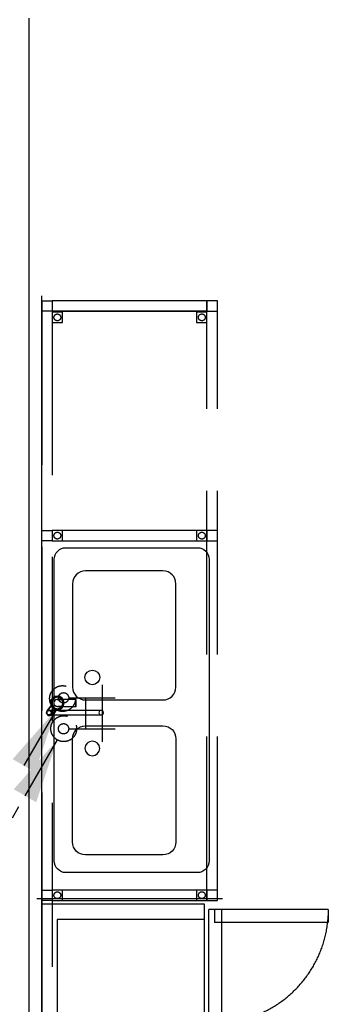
# Model space of a CAD drawing. Header units: millimetres. Extents: x -110 to 230337154, y -20 to 1103899040.
# Tile 26 of 58: x 115173451 to 115174645, y 551929401 to 551933217. Entities that reach past the tile are written whole.
import ezdxf
from ezdxf.enums import TextEntityAlignment as Align

# ---------------------------------------------------------------- set-up
doc = ezdxf.new("R2010")
doc.units = ezdxf.units.MM
doc.header["$LTSCALE"] = 50
for name, pattern in [('2322109', [10, 5, -2, 1, -2]), ('2322109_a', [10, 5, -2, 1, -2]), ('2322110', [10, 5, -1, 1, -1, 1, -1]), ('2322110_a', [10, 5, -1, 1, -1, 1, -1]), ('DASHED', [19.05, 12.7, -6.35])]:
    doc.linetypes.add(name, pattern=pattern)
doc.layers.get('0').update_dxf_attribs({"lineweight": 5})
for name, color, linetype in [('2D APPARATUUR', 7, 'Continuous'), ('2D APPARATUUR ONDERBOUW', 40, 'DASHED'), ('ONDERLEGGER BOUWKUNDIG', 7, 'Continuous'), ('WL531---', 5, '2322109'), ('WL532---', 1, '2322110')]:
    doc.layers.add(name, color=color, linetype=linetype)
doc.styles.add('DVD_VBC_Arial', font='arial.ttf')
doc.styles.add('STABICAD-018', font='ISOCP.SHX', dxfattribs={"height": 90})
doc.styles.get("Standard").update_dxf_attribs({"font": 'arial.ttf'})

# ---------------------------------------------------------------- blocks, each defined once
blk = doc.blocks.new('FOSTER KWB EP 1-3')
at = {"layer": '2D APPARATUUR ONDERBOUW', "ltscale": 40}
for p, q in [((1816, 0), (0, 0)), ((0, 0), (0, -630)), ((296, 0), (296, -630)), ((1816, -630), (1816, 0)), ((1756, -60), (326, -60)), ((326, -60), (326, -556)), ((493, -60), (326, -556)), ((326, -60), (493, -556)), ((493, -556), (493, -60)), ((854, -110), (854, -60)), ((944, -110), (944, -60)), ((1305, -110), (1305, -60)), ((1395, -110), (1395, -60)), ((1756, -630), (1756, -60)), ((944, -110), (854, -110)), ((1395, -110), (1305, -110)), ((326, -556), (493, -556)), ((493, -556), (493, -630)), ((854, -556), (944, -556)), ((854, -630), (854, -556)), ((944, -630), (944, -556)), ((1305, -556), (1395, -556)), ((1305, -630), (1305, -556)), ((1395, -630), (1395, -556)), ((0, -630), (1816, -630)), ((0, -630), (0, -697)), ((423.5, -630), (423.5, -697)), ((893.5, -647), (453.5, -647)), ((453.5, -697), (453.5, -647)), ((893.5, -697), (893.5, -647)), ((1344.5, -647), (904.5, -647)), ((904.5, -697), (904.5, -647)), ((1344.5, -697), (1344.5, -647)), ((1355.5, -647), (1795.5, -647)), ((1355.5, -697), (1355.5, -647)), ((1795.5, -697), (1795.5, -647)), ((453.5, -1109), (453.5, -669)), ((453.5, -669), (503.5, -669)), ((503.5, -1109), (503.5, -669)), ((904.5, -1109), (904.5, -669)), ((904.5, -669), (954.5, -669)), ((954.5, -1109), (954.5, -669)), ((1745.5, -1109), (1745.5, -669)), ((1795.5, -669), (1745.5, -669)), ((1795.5, -1109), (1795.5, -669)), ((0, -697), (423.5, -697)), ((893.5, -697), (453.5, -697)), ((1344.5, -697), (904.5, -697)), ((1355.5, -697), (1795.5, -697)), ((453.5, -1109), (503.5, -1109)), ((904.5, -1109), (954.5, -1109)), ((1795.5, -1109), (1745.5, -1109))]:
    blk.add_line(p, q, dxfattribs=at)
for centre, start, end in [((453.5, -669.7), 273.2564, 359.7019), ((904.5, -669.7), 273.2564, 359.7019), ((1795.5, -669.7), 180.2981, 266.7436)]:
    blk.add_arc(centre, 440, start, end, dxfattribs=at)
blk.add_text('EP 1-3 ', height=108.72, dxfattribs=at).set_placement((861.4, -356.2), (1367.9, -356.2), align=Align.ALIGNED)
blk = doc.blocks.new('SPB 54')
at = {"layer": '2D APPARATUUR'}
for p, q in [((200, 400), (-200, 400)), ((200, 400), (-200, 400)), ((-250, 350), (-250, 50)), ((250, 50), (250, 350)), ((250, 50), (250, 350)), ((-200, 0), (200, 0)), ((-200, 0), (200, 0))]:
    blk.add_line(p, q, dxfattribs=at)
blk.add_circle((-162.6, 323.4), 28.4, dxfattribs=at)
for centre, start, end in [((-200, 350), 90, 180), ((200, 350), 0, 90), ((200, 350), 0, 90), ((-200, 50), 180, 270), ((200, 50), 270, 0), ((200, 50), 270, 0)]:
    blk.add_arc(centre, 50, start, end, dxfattribs=at)
blk = doc.blocks.new('Kraan Grohe Eurosmart 2D')
at = {"layer": '2D APPARATUUR'}
for p, q in [((-11, 23.6), (-29.9, 39.4)), ((-29.9, 39.4), (-11, 23.6)), ((-46.5, 32.1), (-46.5, 32.3)), ((-44.6, 21.8), (-25.4, 5.6)), ((-25.4, 5.6), (-44.6, 21.8)), ((-28.5, 32.3), (-28.5, 32.1)), ((-25.4, 5.6), (-25.4, 5.6)), ((-11, 23.6), (-11, 23.6)), ((13.3, -71.4), (13.3, 0)), ((-13.1, -2.2), (-13.1, -71.4)), ((-13.1, -17.2), (-13.1, -72.8)), ((13.3, -72.8), (13.3, -17.1)), ((-13.1, -72.8), (-13.1, -71.4)), ((-13.1, -71.4), (13.3, -71.4)), ((-13.1, -72.8), (13.3, -72.8)), ((-13.1, -73.1), (13.3, -73.1)), ((13.3, -71.4), (13.3, -72.8))]:
    blk.add_line(p, q, dxfattribs=at)
at = {"layer": '2D APPARATUUR', "flags": 128}
for points in [[(-46.5, 32.3), (-45.3, 36.7), (-42.1, 40), (-37.7, 41.3), (-33.3, 40.3), (-29.9, 37.2), (-28.5, 32.8), (-28.5, 32.3)], [(-28.5, 32.3), (-29.7, 27.9), (-32.9, 24.6), (-37.3, 23.3), (-41.7, 24.4), (-45.1, 27.5), (-46.5, 31.8), (-46.5, 32.3)], [(-46.5, 32.3), (-46.5, 31.1), (-46.5, 27.6), (-46.5, 21.8), (-46.5, 13.9), (-46.5, 4), (-46.5, -7.6), (-46.5, -20.6), (-46.5, -34.8), (-46.5, -49.7), (-46.5, -65.1), (-46.5, -80.6), (-46.5, -95.9), (-46.5, -110.4), (-46.5, -124), (-46.5, -136.3), (-46.5, -147.1), (-46.5, -155.9), (-46.5, -162.8), (-46.5, -167.4), (-46.5, -169.7), (-46.5, -169.9)], [(-28.5, -169.9), (-28.5, -168.4), (-28.5, -164.5), (-28.5, -158.4), (-28.5, -150.1), (-28.5, -140), (-28.5, -128.2), (-28.5, -114.9), (-28.5, -100.6), (-28.5, -85.6), (-28.5, -70.2), (-28.5, -54.7), (-28.5, -39.5), (-28.5, -25.1), (-28.5, -11.7), (-28.5, 0.4), (-28.5, 10.9), (-28.5, 19.5), (-28.5, 26), (-28.5, 30.2), (-28.5, 32.2), (-28.5, 32.3)], [(0, -24.5), (-7.5, -23.3), (-14.3, -19.9), (-19.7, -14.5), (-23.2, -7.8), (-24.5, -0.3), (-23.4, 7.2), (-20.1, 14.1), (-14.8, 19.5), (-8.1, 23.1), (-0.6, 24.5), (0, 24.5)], [(0, 22.1), (-7.1, 20.9), (-13.5, 17.5), (-18.4, 12.2), (-21.4, 5.6), (-22.1, -1.5), (-20.4, -8.6), (-16.5, -14.7), (-10.9, -19.2), (-4.1, -21.7), (0, -22.1)], [(0, 24.5), (7.5, 23.3), (14.3, 19.9), (19.7, 14.5), (23.2, 7.8), (24.5, 0.3), (23.4, -7.2), (20.1, -14.1), (14.8, -19.5), (8.1, -23.1), (0.6, -24.5), (0, -24.5)], [(0, -22.1), (7.1, -20.9), (13.5, -17.5), (18.4, -12.2), (21.4, -5.6), (22.1, 1.5), (20.4, 8.6), (16.5, 14.7), (10.9, 19.2), (4.1, 21.7), (0, 22.1)]]:
    blk.add_lwpolyline(points, dxfattribs=at)
at = {"layer": '2D APPARATUUR'}
for centre, radius, start, end in [((-37.2, 30.6), 11.5, 50, 230), ((-37.2, 30.6), 11.5, 50, 230), ((-37.5, 32.1), 9, 0, 180), ((-37.5, 32.1), 9, 180, 0), ((0, 0), 26.6, 90, 270), ((0, 0), 26, 90, 270), ((0, 0), 26, 90, 270), ((0, 0), 26, 90, 270), ((0, 0), 26, 167.5202, 270), ((0, 0), 26, 115.0495, 167.5202), ((0, 0), 22.6, 90, 270), ((0, 0), 22.1, 90, 270), ((0, 0), 13.3, 90, 189.5686), ((0, 0), 26, 90, 115.0495), ((0, 0), 26.6, 270, 90), ((0, 0), 26, 270, 90), ((0, 0), 26, 270, 90), ((0, 0), 26, 270, 90), ((0, 0), 26, 270, 90), ((0, 0), 22.6, 270, 90), ((0, 0), 22.1, 270, 90), ((0, 0), 13.3, 0, 90), ((0, 0), 21.6, 232.743, 270), ((0, 0), 21.6, 270, 307.8744)]:
    blk.add_arc(centre, radius, start, end, dxfattribs=at)
for start_param, end_param in [(3.141593, 6.283185), (0, 3.141593)]:
    blk.add_ellipse((-37.5, -169.9), major_axis=(-9, 0), ratio=0.999728, start_param=start_param, end_param=end_param, dxfattribs=at)
blk.add_open_spline([(-46.5, 32.1), (-46.5, 33.2), (-46.1, 35.3), (-44.5, 38), (-42.1, 40.1), (-39.1, 41.2), (-35.9, 41.2), (-32.4, 39.9), (-29.3, 36.9), (-28.5, 33.7), (-28.5, 32.1)], degree=3, knots=[0, 0, 0, 0, 0.111111, 0.222222, 0.333333, 0.444444, 0.555556, 0.666667, 0.833333, 1, 1, 1, 1], dxfattribs=at)
for points in [[(-28.5, 32.1), (-28.5, 31.1), (-28.9, 29), (-30.5, 26.2), (-32.9, 24.2), (-35.9, 23.1), (-39.1, 23.1), (-42.1, 24.2), (-44.5, 26.2), (-46.1, 29), (-46.5, 31.1), (-46.5, 32.1)], [(13.3, 0), (13.3, -3.1), (13.3, -9), (13.3, -14.5), (13.3, -17.1)], [(-13.1, -17.2), (-13.1, -14.9), (-13.1, -10.2), (-13.1, -4.9), (-13.1, -2.2)]]:
    blk.add_open_spline(points, degree=3, dxfattribs=at)
blk = doc.blocks.new('KRAAN GROHE EURO SMART')
at = {"layer": '2D APPARATUUR'}
blk.add_blockref('Kraan Grohe Eurosmart 2D', (48.7, 178.9), dxfattribs=at)
blk = doc.blocks.new('2x 500x400 + Kraan')
for name, p in [('KRAAN GROHE EURO SMART', (540, 80)), ('SPB 54', (850.3, -200))]:
    blk.add_blockref(name, p)
at = {"xscale": -1}
blk.add_blockref('SPB 54', (250, -200), dxfattribs=at)
blk = doc.blocks.new('*U238')
at = {"color": 0, "linetype": '2322109'}
blk.add_circle((0, 0), 20, dxfattribs=at)
at = {"color": 2, "style": 'DVD_VBC_Arial'}
for tag in ['CODE', 'CODE2', 'SECTIONCODE', 'INDICATIONTEXT', 'LABEL', 'POSITIONCODE']:
    blk.add_attdef(tag, (0, 0), '', height=1.2, dxfattribs=at)
at = {"color": 1, "style": 'DVD_VBC_Arial'}
blk.add_attdef('PRODUCTCODE', (0, 0), '', height=1.8, dxfattribs=at)
blk = doc.blocks.new('*U239')
at = {"color": 0, "linetype": '2322110'}
blk.add_circle((0, 0), 20, dxfattribs=at)
at = {"color": 2, "style": 'DVD_VBC_Arial'}
for tag in ['CODE', 'CODE2', 'SECTIONCODE', 'INDICATIONTEXT', 'LABEL', 'POSITIONCODE']:
    blk.add_attdef(tag, (0, 0), '', height=1.2, dxfattribs=at)
at = {"color": 1, "style": 'DVD_VBC_Arial'}
blk.add_attdef('PRODUCTCODE', (0, 0), '', height=1.8, dxfattribs=at)
blk = doc.blocks.new('TAP_MIXER_BATH_120_COLD')
at = {"color": 0, "linetype": 'Continuous'}
for p, q in [((0, 0), (0, 180)), ((120, 0), (120, 180)), ((-50, 130), (170, 130)), ((0, 65), (120, 65))]:
    blk.add_line(p, q, dxfattribs=at)
blk = doc.blocks.new('*U362')
at = {"linetype": '2322109'}
blk.add_hatch(color=2, dxfattribs=at).paths.add_polyline_path([(-25, -43.3), (-106.7, -284.8), (-193.3, -234.8)], flags=0)
at = {"color": 0, "linetype": '2322109'}
blk.add_line((0, 0), (0, 0, 1), dxfattribs=at)
at = {"color": 2, "linetype": '2322109_a'}
blk.add_line((-25, -43.3, 1), (-675, -1169.1, 1), dxfattribs=at)
at = {"color": 2, "linetype": '2322109'}
blk.add_circle((0, 0, 1), 50, dxfattribs=at)
at = {"color": 2}
for tag, p, style in [('SECTIONCODE', (150, 150), 'DVD_VBC_Arial'), ('POSITIONCODE', (150, 150), 'DVD_VBC_Arial'), ('CODE', (0, 100), 'STABICAD-018'), ('FLOORCODE', (0, 0, -50), 'STABICAD-018')]:
    blk.add_attdef(tag, p, '', height=1.2, dxfattribs=dict(at, style=style))
blk = doc.blocks.new('*U368')
at = {"linetype": '2322110'}
blk.add_hatch(color=2, dxfattribs=at).paths.add_polyline_path([(-25, -43.3), (-106.7, -284.8), (-193.3, -234.8)], flags=0)
at = {"color": 0, "linetype": '2322110'}
blk.add_line((0, 0), (0, 0, 1), dxfattribs=at)
at = {"color": 2, "linetype": '2322110_a'}
blk.add_line((-25, -43.3, 1), (-675, -1169.1, 1), dxfattribs=at)
at = {"color": 2, "linetype": '2322110'}
blk.add_circle((0, 0, 1), 50, dxfattribs=at)
at = {"color": 2}
for tag, p, style in [('SECTIONCODE', (150, 150), 'DVD_VBC_Arial'), ('POSITIONCODE', (150, 150), 'DVD_VBC_Arial'), ('CODE', (0, 100), 'STABICAD-018'), ('FLOORCODE', (0, 0, -50), 'STABICAD-018')]:
    blk.add_attdef(tag, p, '', height=1.2, dxfattribs=dict(at, style=style))

msp = doc.modelspace()

# ---------------------------------------------------------------- linework, layer by layer
at = {"layer": '2D APPARATUUR'}
for p, q in [((115173536.6, 551927347), (115173536.6, 551932147)), ((115173516.6, 551929811.6), (115174235.7, 551929811.6))]:
    msp.add_line(p, q, dxfattribs=at)
msp.add_lwpolyline([(115173629.8, 551931170.6), (115174138.9, 551931170.6, -0.414214), (115174183.9, 551931125.6), (115174183.9, 551929956.7, -0.414214), (115174138.9, 551929911.7), (115173629.8, 551929911.7, -0.414214), (115173584.8, 551929956.7), (115173584.8, 551931125.6, -0.414214)], format="xyb", close=True, dxfattribs=at)
at = {"layer": '2D APPARATUUR ONDERBOUW'}
for points in [[(115174215.7, 551932087), (115174215.7, 551932127), (115173536.6, 551932127), (115173536.6, 551927367), (115174215.7, 551927367), (115174215.7, 551927923.2)], [(115174175.7, 551932087), (115173576.6, 551932087), (115173576.6, 551927407), (115174175.7, 551927407), (115174175.7, 551927923.2)], [(115174175.7, 551929803.9), (115174175.7, 551932087)], [(115174215.7, 551929803.9), (115174215.7, 551932087)]]:
    msp.add_lwpolyline(points, dxfattribs=at)
for points in [[(115173576.6, 551932087), (115173536.6, 551932087), (115173536.6, 551932127), (115173576.6, 551932127)], [(115173576.6, 551932087), (115174175.7, 551932087), (115174175.7, 551932127), (115173576.6, 551932127)], [(115174175.7, 551932087), (115174215.7, 551932087), (115174215.7, 551932127), (115174175.7, 551932127)], [(115173576.6, 551932043), (115173616.6, 551932043), (115173616.6, 551932083), (115173576.6, 551932083)], [(115174135.7, 551932043), (115174175.7, 551932043), (115174175.7, 551932083), (115174135.7, 551932083)], [(115173576.6, 551931197.3), (115173536.6, 551931197.3), (115173536.6, 551931237.3), (115173576.6, 551931237.3)], [(115173576.6, 551931197.3), (115174175.7, 551931197.3), (115174175.7, 551931237.3), (115173576.6, 551931237.3)], [(115173576.6, 551931197.3), (115173616.6, 551931197.3), (115173616.6, 551931237.3), (115173576.6, 551931237.3)], [(115174135.7, 551931197.3), (115174175.7, 551931197.3), (115174175.7, 551931237.3), (115174135.7, 551931237.3)], [(115174175.7, 551931197.3), (115174215.7, 551931197.3), (115174215.7, 551931237.3), (115174175.7, 551931237.3)], [(115173576.6, 551929803.9), (115173536.6, 551929803.9), (115173536.6, 551929843.9), (115173576.6, 551929843.9)], [(115173576.6, 551929803.9), (115174175.7, 551929803.9), (115174175.7, 551929843.9), (115173576.6, 551929843.9)], [(115173576.6, 551929803.9), (115173616.6, 551929803.9), (115173616.6, 551929843.9), (115173576.6, 551929843.9)], [(115174135.7, 551929803.9), (115174175.7, 551929803.9), (115174175.7, 551929843.9), (115174135.7, 551929843.9)], [(115174175.7, 551929803.9), (115174215.7, 551929803.9), (115174215.7, 551929843.9), (115174175.7, 551929843.9)]]:
    msp.add_lwpolyline(points, close=True, dxfattribs=at)
for centre in [(115173596.6, 551932063), (115174155.7, 551932063), (115173596.6, 551931217.3), (115174155.7, 551931217.3), (115173596.6, 551929823.9), (115174155.7, 551929823.9)]:
    msp.add_circle(centre, 13.2, dxfattribs=at)
at = {"layer": 'ONDERLEGGER BOUWKUNDIG'}
msp.add_line((115173486, 551933222), (115173486, 551927337), dxfattribs=at)

# ---------------------------------------------------------------- block references
at = {"layer": '2D APPARATUUR ONDERBOUW', "rotation": 90}
msp.add_blockref('FOSTER KWB EP 1-3', (115173536, 551927973.2), dxfattribs=at)
at = {"layer": 'ONDERLEGGER BOUWKUNDIG', "rotation": 90}
msp.add_blockref('2x 500x400 + Kraan', (115173855.4, 551929980.1), dxfattribs=at)
at = {"layer": 'WL531---', "linetype": '2322109'}
for name, p in [('*U362', (115173616.8, 551930586, -1)), ('*U238', (115173620.6, 551930588.8, 1400))]:
    msp.add_blockref(name, p, dxfattribs=at)
at = {"layer": 'WL531---', "color": 2, "linetype": '2322109', "rotation": 270}
msp.add_blockref('TAP_MIXER_BATH_120_COLD', (115173640.6, 551930588.8, 1400), dxfattribs=at)
at = {"layer": 'WL532---', "linetype": '2322110'}
for name, p in [('*U368', (115173621.3, 551930469.2, -1)), ('*U239', (115173620.6, 551930468.8, 1400))]:
    msp.add_blockref(name, p, dxfattribs=at)

doc.saveas('drawing.dxf')
